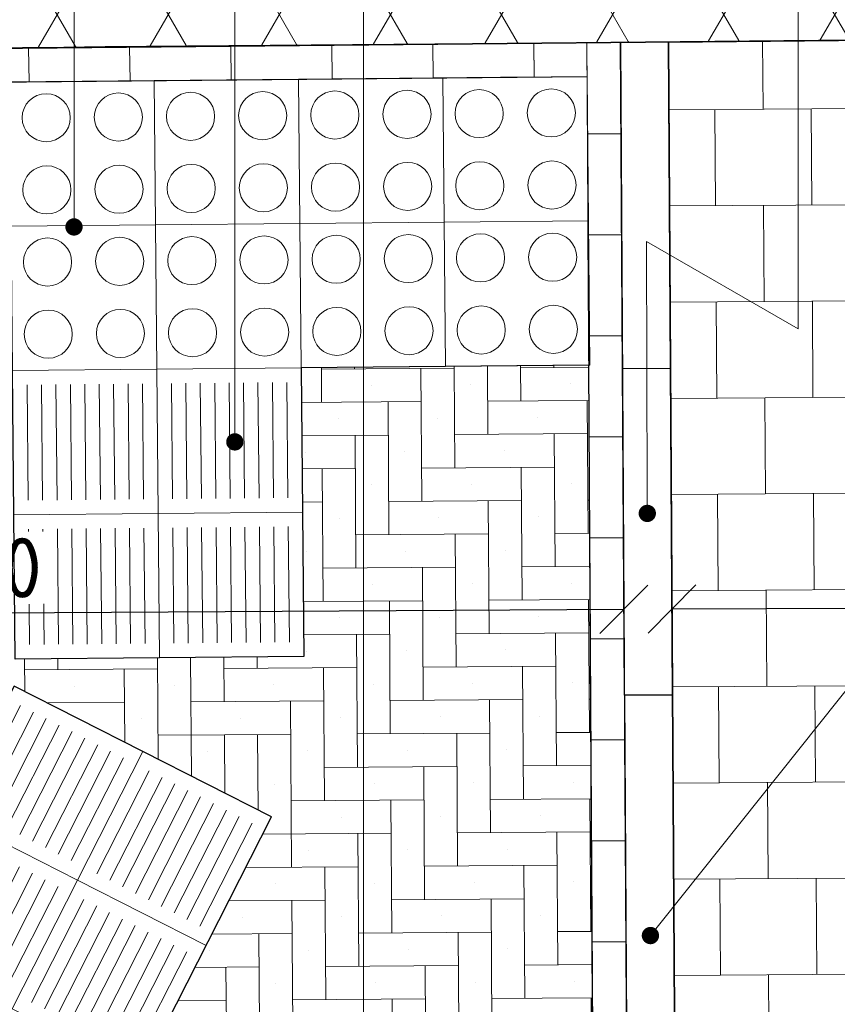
# Model space of a CAD drawing. Header units: metres. Extents: x -890 to 5635, y -951 to 6976.
# Tile 23 of 58: x 29.37 to 31.07, y 16.54 to 18.59. Entities that reach past the tile are written whole.
import ezdxf
from ezdxf import colors
from ezdxf.entities.mleader import LeaderData, LeaderLine
from ezdxf.math import Vec2, Vec3

# ---------------------------------------------------------------- set-up
doc = ezdxf.new("R2010")
doc.units = ezdxf.units.M
for name, color, linetype, lineweight in [('N-WE-VH-KANTOPSLUITING_OPSLUITBAND_100X200-G', 3, 'Continuous', 25), ('N-WE-VH-KANTOPSLUITING_OPSLUITBAND_100X200-S', 150, 'Continuous', 25), ('N-WE-VH-VERHARDING_ASFALT-A', 11, 'Continuous', 13), ('N-WE-VH-VERHARDING_ASFALT-G', 1, 'Continuous', 35), ('N-WE-VH-VERHARDING_BETONSTRAATSTEEN-A', 11, 'Continuous', 13), ('N-WE-VH-VERHARDING_BETONSTRAATSTEEN-G', 253, 'Continuous', 35), ('N-WE-VH-VERHARDING_STRAATBAKSTEEN-A', 11, 'Continuous', 13), ('N-WE-VH-VERHARDING_STRAATBAKSTEEN-V', 253, 'Continuous', 18), ('X-XX-AL-AANPIJLING-T18', 10, 'Continuous', 18)]:
    doc.layers.add(name, color=color, linetype=linetype, lineweight=lineweight)
doc.layers.add('N-WE-VH-VERKEERSTEGEL-S', color=7, linetype='Continuous', lineweight=9, transparency=0.5)
doc.layers.add('TL00_HULPLAAG', color=211, linetype='Continuous', plot=False)
doc.layers.add('TM00_MAATVOERING', color=1, linetype='Continuous')
doc.styles.add('NLCS-ISO', font='NLCS-ISO.ttf')
doc.styles.add('NLCS-ISO-M20-T50', font='NLCS-ISO.ttf', dxfattribs={"height": 0.1})
doc.dimstyles.new('NLCS RODOR-DIM-050', dxfattribs={"dimscale": 0.05, "dimtxt": 2.5, "dimasz": 2, "dimexe": 1.25, "dimexo": 0.625, "dimtad": 1, "dimzin": 1, "dimdsep": 46, "dimtxsty": 'NLCS-ISO', "dimblk": 'OBLIQUE', "dimcen": 0, "dimse1": 1, "dimse2": 1, "dimclrd": 256, "dimclre": 1, "dimclrt": 256, "dimadec": 0, "dimazin": 0, "dimtfac": 1, "dimtmove": 2, "dimatfit": 3, "dimfxl": 1, "dimtfill": 1, "dimtolj": 1, "dimtzin": 0, "dimlwd": -1, "dimlwe": -1, "dimarcsym": 0})

# ---------------------------------------------------------------- blocks, each defined once
blk = doc.blocks.new('SVH-VERKEERSTEGEL_300X300_GELEIDETEGEL')
at = {"flags": 128}
for points in [[(0.12, -0.03), (-0.12, -0.03)], [(0.12, -0.06), (-0.12, -0.06)], [(0.12, -0.09), (-0.12, -0.09)], [(0.12, -0.12), (-0.12, -0.12)], [(0.12, -0.15), (-0.12, -0.15)], [(0.12, -0.18), (-0.12, -0.18)], [(0.12, -0.21), (-0.12, -0.21)], [(0.12, -0.24), (-0.12, -0.24)], [(0.12, -0.27), (-0.12, -0.27)]]:
    blk.add_lwpolyline(points, dxfattribs=at)
blk.add_3dface([(-0.15, -0.3), (0.15, -0.3), (0.15, 0), (-0.15, 0)])
blk = doc.blocks.new('SVH-VERKEERSTEGEL_300X300_NOPPENTEGEL')
for centre in [(-0.075, -0.075), (0.075, -0.075), (-0.075, -0.225), (0.075, -0.225)]:
    blk.add_circle(centre, 0.05)
blk.add_3dface([(-0.15, -0.3), (0.15, -0.3), (0.15, 0), (-0.15, 0)])
blk = doc.blocks.new('SVH-OPSLUITBAND_100X200_L1000_HD-MM')
for p, q in [((0, 100), (1000, 100)), ((0, 0), (0, 100)), ((1000, 0), (1000, 100)), ((0, 0), (1000, 0))]:
    blk.add_line(p, q)
blk = doc.blocks.new('*U21')
for p, q in [((0, 100), (678.6, 100)), ((0, 0), (0, 100)), ((678.6, 0), (678.6, 100)), ((0, 0), (678.6, 0))]:
    blk.add_line(p, q)
blk = doc.blocks.new('_Oblique')
at = {"color": 0, "linetype": 'ByBlock', "lineweight": -2}
blk.add_line((-0.5, -0.5), (0.5, 0.5), dxfattribs=at)
blk = doc.blocks.new('*D35')
at = {"layer": 'Defpoints', "color": 0, "transparency": 16777216}
for p in [(30.723, 17.3643), (32.4221, 17.3731), (32.4221, 17.3731)]:
    blk.add_point(p, dxfattribs=at)
at = {"layer": 'TM00_MAATVOERING', "transparency": 16777216}
blk.add_line((30.723, 17.3643), (32.4221, 17.3731), dxfattribs=at)
at = {"layer": 'TM00_MAATVOERING', "transparency": 16777216, "xscale": 0.1, "yscale": 0.1, "zscale": 0.1}
for p, rotation in [((32.4221, 17.3731), 0.2965076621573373), ((30.723, 17.3643), 180.2965076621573)]:
    blk.add_blockref('_Oblique', p, dxfattribs=dict(at, rotation=rotation))
at = {"layer": 'TM00_MAATVOERING', "transparency": 16777216, "insert": (31.5721, 17.4625), "char_height": 0.125, "attachment_point": 5, "rotation": 0.2965, "style": 'NLCS-ISO', "bg_fill": 3, "box_fill_scale": 1.1, "bg_fill_color": 256, "bg_fill_true_color": 13158600, "bg_fill_transparency": 0}
blk.add_mtext('\\A1;1.70', dxfattribs=at)
blk = doc.blocks.new('*D33')
at = {"layer": 'Defpoints', "color": 0, "transparency": 16777216}
for p in [(30.623, 17.3635), (27.9231, 17.3475), (27.9231, 17.3475)]:
    blk.add_point(p, dxfattribs=at)
at = {"layer": 'TM00_MAATVOERING', "transparency": 16777216}
blk.add_line((30.623, 17.3635), (27.9231, 17.3475), dxfattribs=at)
at = {"layer": 'TM00_MAATVOERING', "transparency": 16777216, "xscale": 0.1, "yscale": 0.1, "zscale": 0.1}
for p, rotation in [((30.623, 17.3635), 0.3402002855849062), ((27.9231, 17.3475), 180.3402002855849)]:
    blk.add_blockref('_Oblique', p, dxfattribs=dict(at, rotation=rotation))
at = {"layer": 'TM00_MAATVOERING', "transparency": 16777216, "insert": (29.2725, 17.4493), "char_height": 0.125, "attachment_point": 5, "rotation": 0.3402, "style": 'NLCS-ISO', "bg_fill": 3, "box_fill_scale": 1.1, "bg_fill_color": 256, "bg_fill_true_color": 13158600, "bg_fill_transparency": 0}
blk.add_mtext('\\A1;2.70', dxfattribs=at)
blk = doc.blocks.new('_Dot')
at = {"color": 0, "linetype": 'ByBlock', "lineweight": -2}
blk.add_line((-0.5, 0), (-1, 0), dxfattribs=at)
at = {"color": 0, "linetype": 'ByBlock', "const_width": 0.5}
blk.add_lwpolyline([(-0.25, 0, 1), (0.25, 0, 1)], format="xyb", close=True, dxfattribs=at)

msp = doc.modelspace()

# ---------------------------------------------------------------- hatches: boundary and pattern name
at = {"layer": 'N-WE-VH-VERHARDING_ASFALT-A'}
h = msp.add_hatch(dxfattribs=at)
h.set_pattern_fill('AVH-ASFALT', color=256, scale=0.2, pattern_type=2)
h.set_pattern_definition([(60, (0, 2), (-0.1732051, 0.1), []), (120, (0, 2), (-0.1732051, -0.1), [])])
edge = h.paths.add_edge_path()
edge.add_line((26.9114, 18.5243), (26.9114, 19.5246))
edge.add_line((26.9114, 19.5246), (33.4011, 19.5246))
edge.add_line((33.4011, 19.5246), (33.4011, 18.5688))
edge.add_arc((14.7043, 1811.6616), 1793.1902, 270.4221574, 270.597411, ccw=False)
edge.add_line((27.9164, 18.52), (26.9114, 18.5243))
at = {"layer": 'N-WE-VH-VERHARDING_BETONSTRAATSTEEN-A'}
h = msp.add_hatch(dxfattribs=at)
h.set_pattern_fill('AVH-TEGEL_200X200_HALFST', color=256, angle=90, pattern_type=2)
h.set_pattern_definition([(90.3728, (32.33547, 14.81253), (-0.1012993, 0.199345), [0.2, -0.2]), (180.373, (32.33547, 14.81253), (0.001301, -0.199996), [])])
edge = h.paths.add_edge_path()
edge.add_line((32.4126, 18.5593), (30.716, 18.5427))
edge.add_line((30.716, 18.5427), (30.73, 16.1856))
edge.add_arc((28.73, 16.1737), 2.0001, -71.0608, 0.3402, ccw=False)
edge.add_line((29.3791, 14.2819), (32.4403, 14.3139))
edge.add_line((32.4403, 14.3139), (32.4126, 18.5593))
h.paths.add_polyline_path([(31.4041, 17.3178), (31.7416, 17.3196), (31.74, 17.6196), (31.4025, 17.6178)], flags=16)
h.paths.add_polyline_path([(30.3358, 14.5929), (32.4357, 14.6138), (32.4403, 14.3133), (30.3388, 14.296)])
h.paths.add_polyline_path([(31.4591, 16.5006), (31.783, 16.5083), (31.7778, 16.7243), (31.4539, 16.7165)], flags=16)

# ---------------------------------------------------------------- linework, layer by layer
at = {"layer": 'N-WE-VH-KANTOPSLUITING_OPSLUITBAND_100X200-G', "flags": 128}
msp.add_lwpolyline([(30.616, 18.5421), (30.63, 16.185)], dxfattribs=at)
at = {"layer": 'N-WE-VH-VERHARDING_ASFALT-G'}
msp.add_lwpolyline([(26.9114, 18.5243, 0.004715), (28.7974, 18.5246), (33.4011, 18.5688)], format="xyb", dxfattribs=at)
at = {"layer": 'N-WE-VH-VERHARDING_BETONSTRAATSTEEN-A'}
for p, q in [((30.546, 18.5415), (30.5471, 18.3521)), ((30.6171, 18.3525), (30.616, 18.5419)), ((30.5471, 18.3521), (30.6171, 18.3525))]:
    msp.add_line(p, q, dxfattribs=at)
for points in [[(29.1765, 18.4582), (29.3865, 18.4605), (29.3857, 18.5305), (29.1757, 18.5282)], [(29.3865, 18.4603), (29.5965, 18.4625), (29.5957, 18.5325), (29.3857, 18.5303)], [(29.5965, 18.4623), (29.8065, 18.4645), (29.8057, 18.5345), (29.5957, 18.5323)], [(29.8065, 18.4643), (30.0164, 18.4665), (30.0157, 18.5365), (29.8057, 18.5343)], [(30.0165, 18.4663), (30.2264, 18.4685), (30.2257, 18.5385), (30.0157, 18.5363)], [(30.2264, 18.4683), (30.4364, 18.4706), (30.4357, 18.5406), (30.2257, 18.5383)], [(30.6184, 18.1425), (30.6171, 18.3525), (30.5471, 18.3521), (30.5484, 18.1421)], [(30.6196, 17.9325), (30.6184, 18.1425), (30.5484, 18.1421), (30.5496, 17.9321)], [(30.6209, 17.7225), (30.6196, 17.9325), (30.5496, 17.9321), (30.5509, 17.7221)], [(30.6221, 17.5125), (30.6209, 17.7225), (30.5509, 17.7221), (30.5521, 17.5121)], [(30.6234, 17.3025), (30.6221, 17.5125), (30.5521, 17.5121), (30.5534, 17.3021)], [(30.6246, 17.0925), (30.6234, 17.3025), (30.5534, 17.3021), (30.5546, 17.0921)], [(30.6259, 16.8825), (30.6246, 17.0925), (30.5546, 17.0921), (30.5559, 16.8821)], [(30.6271, 16.6725), (30.6259, 16.8825), (30.5559, 16.8821), (30.5571, 16.6721)], [(30.6284, 16.4625), (30.6271, 16.6725), (30.5571, 16.6721), (30.5584, 16.4621)]]:
    msp.add_lwpolyline(points, close=True, dxfattribs=at)
msp.add_lwpolyline([(30.546, 18.5415), (30.4357, 18.5403), (30.4364, 18.4703), (30.5464, 18.4715)], dxfattribs=at)
at = {"layer": 'N-WE-VH-VERHARDING_BETONSTRAATSTEEN-G', "flags": 128}
for points in [[(33.4011, 18.5688), (30.716, 18.543), (30.73, 16.1856, -0.322033), (29.3791, 14.2819, -0.001356), (33.4011, 14.3213, -0.001341)], [(33.4011, 18.5688), (30.716, 18.543), (30.73, 16.1856, -0.322033), (29.3791, 14.2819, 0)]]:
    msp.add_lwpolyline(points, format="xyb", dxfattribs=at)
at = {"layer": 'N-WE-VH-VERHARDING_STRAATBAKSTEEN-A', "linetype": 'Continuous'}
for p, q in [((29.9942, 17.8661), (29.9947, 17.794)), ((29.9942, 17.863), (30.2702, 17.8649)), ((30.0632, 17.8668), (30.0632, 17.8634)), ((30.2012, 17.8644), (30.2031, 17.5884)), ((30.2702, 17.8687), (30.2716, 17.6579)), ((30.3392, 17.8694), (30.3402, 17.7274)), ((30.4082, 17.8701), (30.4087, 17.7968)), ((30.4082, 17.8658), (30.55, 17.8668)), ((30.4772, 17.8707), (30.4772, 17.8663)), ((30.5119, 17.8321), (30.5119, 17.8321)), ((30.0979, 17.8292), (30.0979, 17.8292)), ((30.3049, 17.8306), (30.3049, 17.8306)), ((29.9529, 17.7937), (30.2017, 17.7954)), ((30.1327, 17.7949), (30.1346, 17.5189)), ((30.3397, 17.7964), (30.5504, 17.7978)), ((30.5467, 17.7978), (30.5486, 17.5218)), ((30.0294, 17.7597), (30.0294, 17.7597)), ((30.2364, 17.7611), (30.2364, 17.7611)), ((30.4434, 17.7626), (30.4434, 17.7626)), ((30.2712, 17.7269), (30.5472, 17.7288)), ((29.9535, 17.7247), (30.1332, 17.7259)), ((30.0642, 17.7254), (30.0661, 17.4494)), ((30.4782, 17.7283), (30.4801, 17.4523)), ((29.9609, 17.6902), (29.9609, 17.6902)), ((30.1679, 17.6917), (30.1679, 17.6917)), ((30.3749, 17.6931), (30.3749, 17.6931)), ((29.9542, 17.6557), (30.0647, 17.6564)), ((29.9957, 17.656), (29.9976, 17.38)), ((30.2026, 17.6574), (30.4786, 17.6593)), ((30.4096, 17.6588), (30.4116, 17.3829)), ((30.0994, 17.6222), (30.0994, 17.6222)), ((30.3064, 17.6236), (30.3064, 17.6236)), ((30.5134, 17.6251), (30.5134, 17.6251)), ((29.9548, 17.5867), (29.9961, 17.587)), ((30.1341, 17.5879), (30.4101, 17.5898)), ((30.3411, 17.5894), (30.3431, 17.3134)), ((30.5481, 17.5908), (30.5517, 17.5908)), ((30.0309, 17.5527), (30.0309, 17.5527)), ((30.2379, 17.5541), (30.2379, 17.5541)), ((30.4449, 17.5556), (30.4449, 17.5556)), ((30.0656, 17.5184), (30.3416, 17.5204)), ((30.2726, 17.5199), (30.2745, 17.2439)), ((30.4796, 17.5213), (30.5521, 17.5218)), ((29.9624, 17.4832), (29.9624, 17.4832)), ((30.1694, 17.4847), (30.1694, 17.4847)), ((30.3763, 17.4861), (30.3763, 17.4861)), ((29.9971, 17.449), (30.2731, 17.4509)), ((30.2041, 17.4504), (30.206, 17.1744)), ((30.4111, 17.4519), (30.5525, 17.4528)), ((30.1008, 17.4152), (30.1008, 17.4152)), ((30.3078, 17.4166), (30.3078, 17.4166)), ((30.5148, 17.4181), (30.5148, 17.4181)), ((29.9568, 17.3797), (30.2046, 17.3814)), ((30.1356, 17.3809), (30.1375, 17.1049)), ((30.3426, 17.3824), (30.5529, 17.3838)), ((30.5496, 17.3838), (30.5515, 17.1078)), ((30.0323, 17.3457), (30.0323, 17.3457)), ((30.2393, 17.3471), (30.2393, 17.3471)), ((30.4463, 17.3486), (30.4463, 17.3486)), ((29.9575, 17.3107), (30.1361, 17.3119)), ((30.0671, 17.3114), (30.069, 17.0355)), ((30.2741, 17.3129), (30.55, 17.3148)), ((30.4811, 17.3143), (30.483, 17.0383)), ((30.3778, 17.2791), (30.3778, 17.2791)), ((29.3774, 17.2602), (29.3779, 17.1928)), ((29.4464, 17.2609), (29.4466, 17.2381)), ((29.6534, 17.2628), (29.6549, 17.052)), ((29.7224, 17.2635), (29.7241, 17.0168)), ((29.7914, 17.2642), (29.792, 17.1715)), ((29.8604, 17.2648), (29.8605, 17.241)), ((29.9638, 17.2762), (29.9638, 17.2762)), ((30.1708, 17.2777), (30.1708, 17.2777)), ((29.3776, 17.2376), (29.6536, 17.2396)), ((29.5846, 17.2391), (29.5856, 17.0872)), ((29.7915, 17.2405), (30.0675, 17.2424)), ((29.9985, 17.242), (30.0005, 16.966)), ((30.2055, 17.2434), (30.4815, 17.2453)), ((30.4125, 17.2449), (30.4145, 16.9689)), ((29.4813, 17.2039), (29.4813, 17.2039)), ((29.6883, 17.2053), (29.6883, 17.2053)), ((29.8953, 17.2067), (29.8953, 17.2067)), ((30.1023, 17.2082), (30.1023, 17.2082)), ((30.3093, 17.2096), (30.3093, 17.2096)), ((30.5163, 17.2111), (30.5163, 17.2111)), ((30.137, 17.1739), (30.413, 17.1759)), ((30.551, 17.1768), (30.5541, 17.1768)), ((29.4247, 17.169), (29.585, 17.1701)), ((29.723, 17.171), (29.999, 17.173)), ((29.93, 17.1725), (29.9324, 16.8275)), ((30.344, 17.1754), (30.3459, 16.8994)), ((29.6198, 17.1358), (29.6198, 17.1358)), ((29.8268, 17.1373), (29.8268, 17.1373)), ((30.0338, 17.1387), (30.0338, 17.1387)), ((30.2408, 17.1402), (30.2408, 17.1402)), ((30.4478, 17.1416), (30.4478, 17.1416)), ((29.6545, 17.1016), (29.9305, 17.1035)), ((29.7925, 17.1025), (29.7934, 16.9816)), ((29.8615, 17.103), (29.8626, 16.9464)), ((30.0685, 17.1045), (30.3445, 17.1064)), ((30.2755, 17.1059), (30.2774, 16.8299)), ((30.4825, 17.1073), (30.5545, 17.1078)), ((29.7583, 17.0678), (29.7583, 17.0678)), ((29.9652, 17.0692), (29.9652, 17.0692)), ((30.1722, 17.0707), (30.1722, 17.0707)), ((30.3792, 17.0721), (30.3792, 17.0721)), ((30, 17.035), (30.276, 17.0369)), ((30.207, 17.0364), (30.2089, 16.7604)), ((30.414, 17.0379), (30.5549, 17.0388)), ((29.8967, 16.9997), (29.8967, 16.9997)), ((30.1037, 17.0012), (30.1037, 17.0012)), ((30.3107, 17.0026), (30.3107, 17.0026)), ((30.5177, 17.0041), (30.5177, 17.0041)), ((29.9315, 16.9655), (30.2075, 16.9674)), ((30.1385, 16.9669), (30.1404, 16.6909)), ((30.3455, 16.9684), (30.5554, 16.9698)), ((30.5525, 16.9698), (30.5544, 16.6938)), ((30.0352, 16.9317), (30.0352, 16.9317)), ((30.2422, 16.9332), (30.2422, 16.9332)), ((30.4492, 16.9346), (30.4492, 16.9346)), ((29.8723, 16.8961), (30.1389, 16.8979)), ((30.07, 16.8975), (30.0719, 16.6215)), ((30.2769, 16.8989), (30.5529, 16.9008)), ((30.4839, 16.9003), (30.4859, 16.6244)), ((29.9667, 16.8622), (29.9667, 16.8622)), ((30.1737, 16.8637), (30.1737, 16.8637)), ((30.3807, 16.8651), (30.3807, 16.8651)), ((29.8371, 16.8268), (30.0704, 16.8285)), ((30.0014, 16.828), (30.0034, 16.552)), ((30.2084, 16.8294), (30.4844, 16.8313)), ((30.4154, 16.8309), (30.4174, 16.5549)), ((29.8982, 16.7928), (29.8982, 16.7928)), ((30.1052, 16.7942), (30.1052, 16.7942)), ((30.3122, 16.7956), (30.3122, 16.7956)), ((30.5192, 16.7971), (30.5192, 16.7971)), ((29.8019, 16.7576), (30.0019, 16.759)), ((29.9329, 16.7585), (29.9348, 16.4825)), ((30.1399, 16.7599), (30.4159, 16.7619)), ((30.3469, 16.7614), (30.3488, 16.4854)), ((30.5539, 16.7628), (30.5566, 16.7629)), ((30.2437, 16.7262), (30.2437, 16.7262)), ((30.4506, 16.7276), (30.4506, 16.7276)), ((29.8297, 16.7233), (29.8297, 16.7233)), ((30.0367, 16.7247), (30.0367, 16.7247)), ((29.7667, 16.6883), (29.9334, 16.6895)), ((29.8644, 16.689), (29.8663, 16.413)), ((30.0714, 16.6905), (30.3474, 16.6924)), ((30.2784, 16.6919), (30.2803, 16.4159)), ((30.4854, 16.6934), (30.557, 16.6939)), ((29.7611, 16.6538), (29.7611, 16.6538)), ((29.9681, 16.6552), (29.9681, 16.6552)), ((30.1751, 16.6567), (30.1751, 16.6567)), ((30.3821, 16.6581), (30.3821, 16.6581)), ((30.4169, 16.6239), (30.5574, 16.6249)), ((29.7315, 16.6191), (29.8649, 16.62)), ((29.7959, 16.6195), (29.7978, 16.3435)), ((30.0029, 16.621), (30.2789, 16.6229)), ((30.2099, 16.6224), (30.2118, 16.3464)), ((29.8996, 16.5858), (29.8996, 16.5858)), ((30.1066, 16.5872), (30.1066, 16.5872)), ((30.3136, 16.5886), (30.3136, 16.5886)), ((30.5206, 16.5901), (30.5206, 16.5901)), ((29.6963, 16.5498), (29.7964, 16.5505)), ((29.9344, 16.5515), (30.2104, 16.5534)), ((30.1414, 16.5529), (30.1433, 16.277)), ((30.3484, 16.5544), (30.5578, 16.5559)), ((30.5553, 16.5558), (30.5573, 16.2798))]:
    msp.add_line(p, q, dxfattribs=at)
at = {"layer": 'N-WE-VH-VERHARDING_STRAATBAKSTEEN-A', "ltscale": 0.1, "flags": 128}
msp.add_lwpolyline([(30.546, 18.5415), (30.5596, 16.2521)], dxfattribs=at)
msp.add_lwpolyline([(27.9865, 18.4501, 0.002027), (28.7981, 18.4546), (30.5464, 18.4714)], format="xyb", dxfattribs=at)
at = {"layer": 'N-WE-VH-VERHARDING_STRAATBAKSTEEN-V', "flags": 128}
msp.add_lwpolyline([(27.9414, 14.2626), (27.9161, 18.52, 0.002203), (28.7974, 18.5246), (30.616, 18.5421), (30.63, 16.185, -0.414206), (28.7413, 14.2737)], format="xyb", close=True, dxfattribs=at)
at = {"layer": 'TL00_HULPLAAG', "flags": 128}
msp.add_lwpolyline([(26.9114, 18.5243), (26.9114, 19.5246), (33.4011, 19.5246), (33.4011, 18.5688, -0.000765), (27.9164, 18.52)], format="xyb", close=True, dxfattribs=at)
at = {"layer": 'TL00_HULPLAAG', "ltscale": 0.1, "flags": 128}
msp.add_lwpolyline([(27.9165, 18.45, 0.002202), (28.7981, 18.4546), (30.5464, 18.4714)], format="xyb", dxfattribs=at)
at = {"layer": 'TL00_HULPLAAG', "flags": 128}
msp.add_lwpolyline([(29.3557, 17.204), (28.6762, 15.8668), (29.2111, 15.595), (29.8906, 16.9322)], close=True, dxfattribs=at)

# ---------------------------------------------------------------- block references
at = {"layer": 'N-WE-VH-KANTOPSLUITING_OPSLUITBAND_100X200-S', "xscale": 0.001, "yscale": 0.001, "zscale": 0.001}
for name, p, rotation in [('*U21', (30.7201, 17.8641), 90.34020028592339), ('*U21', (30.7241, 17.1856), 90.34020028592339), ('SVH-OPSLUITBAND_100X200_L1000_HD-MM', (30.6241, 17.185), 270.340200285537)]:
    msp.add_blockref(name, p, dxfattribs=dict(at, rotation=rotation))
at = {"layer": 'N-WE-VH-VERKEERSTEGEL-S'}
for name, p, rotation in [('SVH-VERKEERSTEGEL_300X300_NOPPENTEGEL', (29.7965, 18.4643), 0.5458080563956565), ('SVH-VERKEERSTEGEL_300X300_NOPPENTEGEL', (30.0965, 18.4671), 0.5458080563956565), ('SVH-VERKEERSTEGEL_300X300_NOPPENTEGEL', (30.3964, 18.47), 0.5458080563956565), ('SVH-VERKEERSTEGEL_300X300_NOPPENTEGEL', (29.4965, 18.4614), 0.5458080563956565), ('SVH-VERKEERSTEGEL_300X300_NOPPENTEGEL', (29.4993, 18.1614), 0.5458080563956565), ('SVH-VERKEERSTEGEL_300X300_NOPPENTEGEL', (29.7993, 18.1643), 0.5458080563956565), ('SVH-VERKEERSTEGEL_300X300_NOPPENTEGEL', (30.0993, 18.1671), 0.5458080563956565), ('SVH-VERKEERSTEGEL_300X300_NOPPENTEGEL', (30.3993, 18.17), 0.5458080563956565), ('SVH-VERKEERSTEGEL_300X300_GELEIDETEGEL', (29.3536, 17.71), 90.54580805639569), ('SVH-VERKEERSTEGEL_300X300_GELEIDETEGEL', (29.6536, 17.7129), 90.54580805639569), ('SVH-VERKEERSTEGEL_300X300_GELEIDETEGEL', (29.6565, 17.4129), 90.54580805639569), ('SVH-VERKEERSTEGEL_300X300_GELEIDETEGEL', (29.3565, 17.41), 90.54580805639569), ('SVH-VERKEERSTEGEL_300X300_GELEIDETEGEL', (29.2878, 17.0703), 63.06090368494), ('SVH-VERKEERSTEGEL_300X300_GELEIDETEGEL', (29.5552, 16.9344), 63.06090368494), ('SVH-VERKEERSTEGEL_300X300_GELEIDETEGEL', (29.1519, 16.8029), 63.06090368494), ('SVH-VERKEERSTEGEL_300X300_GELEIDETEGEL', (29.4193, 16.667), 63.06090368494)]:
    msp.add_blockref(name, p, dxfattribs=dict(at, rotation=rotation))

# ---------------------------------------------------------------- leaders
at = {"layer": 'X-XX-AL-AANPIJLING-T18'}
ml = msp.add_multileader_mtext('Standard', dxfattribs=at)
ml.set_content('verkeerstegel 300x300 mm, type: noppentegel, kleur: wit', color=2, style='NLCS-ISO-M20-T50')
ml.set_leader_properties(color=256, linetype='ByLayer', lineweight=-1)
ml.set_arrow_properties(name='DOT')
ml.build(insert=Vec2(0, 0))
ml.multileader.update_dxf_attribs({"text_left_attachment_type": 3, "text_right_attachment_type": 5, "dogleg_length": 0.036, "arrow_head_size": 0.036})
ctx = ml.context
ctx.base_point, ctx.char_height, ctx.arrow_head_size, ctx.landing_gap_size, ctx.plane_origin, ctx.plane_x_axis, ctx.plane_y_axis = Vec3(29.48, 20.0606), 0.09, 0.036, 0.045, Vec3(29.48, 18.1586), Vec3(0, 1), Vec3(-1, 0)
ctx.left_attachment, ctx.right_attachment = 3, 5
notes = []
notes.append((ctx, [(0, (1, 1, 0), (29.48, 20.0246), (0, 1), 0.036, [(0, [(29.48, 18.1586)], 0, [])])]))
ctx.mtext.insert, ctx.mtext.text_direction, ctx.mtext.rotation, ctx.mtext.width, ctx.mtext.defined_height, ctx.mtext.flow_direction = Vec3(29.4215, 20.1056), Vec3(0, 1), 1.570796, 3.457424, 0.4365, 5
ml = msp.add_multileader_mtext('Standard', dxfattribs=at)
ml.set_content('verkeerstegel 300x300 mm, type: geleidetegel, kleur: wit', color=2, style='NLCS-ISO-M20-T50')
ml.set_leader_properties(color=256, linetype='ByLayer', lineweight=-1)
ml.set_arrow_properties(name='DOT')
ml.build(insert=Vec2(0, 0))
ml.multileader.update_dxf_attribs({"text_left_attachment_type": 3, "text_right_attachment_type": 5, "dogleg_length": 0.036, "arrow_head_size": 0.036})
ctx = ml.context
ctx.base_point, ctx.char_height, ctx.arrow_head_size, ctx.landing_gap_size, ctx.plane_origin, ctx.plane_x_axis, ctx.plane_y_axis = Vec3(29.8143, 20.0606), 0.09, 0.036, 0.045, Vec3(29.8143, 17.7117), Vec3(0, 1), Vec3(-1, 0)
ctx.left_attachment, ctx.right_attachment = 3, 5
notes.append((ctx, [(0, (1, 1, 0), (29.8143, 20.0246), (0, 1), 0.036, [(0, [(29.8143, 17.7117)], 0, [])])]))
ctx.mtext.insert, ctx.mtext.text_direction, ctx.mtext.rotation, ctx.mtext.flow_direction = Vec3(29.7558, 20.1056), Vec3(0, 1), 1.570796, 5
ml = msp.add_multileader_mtext('Standard', dxfattribs=at)
ml.set_content('enkele strek, straatbakstenen, dikformaat, type: Aurora', color=2, style='NLCS-ISO-M20-T50')
ml.set_leader_properties(color=256, linetype='ByLayer', lineweight=-1)
ml.set_arrow_properties(name='DOT')
ml.build(insert=Vec2(0, 0))
ml.multileader.update_dxf_attribs({"text_left_attachment_type": 3, "text_right_attachment_type": 5, "dogleg_length": 0.036, "arrow_head_size": 0.036})
ctx = ml.context
ctx.base_point, ctx.char_height, ctx.arrow_head_size, ctx.landing_gap_size, ctx.plane_origin, ctx.plane_x_axis, ctx.plane_y_axis = Vec3(29.1418, 20.0606), 0.09, 0.036, 0.045, Vec3(29.1418, 18.4903), Vec3(0, 1), Vec3(-1, 0)
ctx.left_attachment, ctx.right_attachment = 3, 5
notes.append((ctx, [(0, (1, 1, 0), (29.1418, 20.0246), (0, 1), 0.036, [(0, [(29.1418, 18.4903)], 0, [])])]))
ctx.mtext.insert, ctx.mtext.text_direction, ctx.mtext.rotation, ctx.mtext.flow_direction = Vec3(29.0833, 20.1056), Vec3(0, 1), 1.570796, 5
for ctx, leaders in notes:
    for number, flags, end, landing, length, lines in leaders:
        leader = LeaderData()
        leader.index, (leader.has_last_leader_line, leader.has_dogleg_vector, leader.attachment_direction) = number, flags
        leader.last_leader_point, leader.dogleg_vector, leader.dogleg_length = Vec3(end), Vec3(landing), length
        for number, points, colour, breaks in lines:
            line = LeaderLine()
            line.index, line.vertices, line.color, line.breaks = number, Vec3.list(points), colors.encode_raw_color(colour), breaks
            leader.lines.append(line)
        ctx.leaders.append(leader)

# ---------------------------------------------------------------- next in the draw order: dimensions: what is measured, and where the dimension line sits
at = {"layer": 'TM00_MAATVOERING'}
dim = msp.add_aligned_dim(p1=(30.723, 17.3643), p2=(32.4221, 17.3731), distance=0, dimstyle='NLCS RODOR-DIM-050', dxfattribs=at)
dim.commit()
dim.dimension.update_dxf_attribs({"geometry": '*D35', "text_midpoint": (31.5721, 17.4625)})

# ---------------------------------------------------------------- next in the draw order: dimensions: what is measured, and where the dimension line sits
dim = msp.add_aligned_dim(p1=(30.623, 17.3635), p2=(27.9231, 17.3475), distance=0, dimstyle='NLCS RODOR-DIM-050', dxfattribs=at)
dim.commit()
dim.dimension.update_dxf_attribs({"geometry": '*D33', "text_midpoint": (29.2725, 17.4493)})

# ---------------------------------------------------------------- next in the draw order: leaders
at = {"layer": 'X-XX-AL-AANPIJLING-T18'}
ml = msp.add_multileader_mtext('Standard', dxfattribs=at)
ml.set_content('zaagstuk', color=2, style='NLCS-ISO-M20-T50')
ml.set_leader_properties(color=256, linetype='ByLayer', lineweight=-1)
ml.set_arrow_properties(name='DOT')
ml.build(insert=Vec2(0, 0))
ml.multileader.update_dxf_attribs({"text_left_attachment_type": 3, "text_right_attachment_type": 5, "dogleg_length": 0.036, "arrow_head_size": 0.036})
ctx = ml.context
ctx.base_point, ctx.char_height, ctx.arrow_head_size, ctx.landing_gap_size, ctx.plane_origin, ctx.plane_x_axis, ctx.plane_y_axis = Vec3(30.9853, 20.0606), 0.09, 0.036, 0.045, Vec3(31.238, 17.8956), Vec3(0, 1), Vec3(-1, 0)
ctx.left_attachment, ctx.right_attachment = 3, 5
notes = []
notes.append((ctx, [(0, (1, 1, 0), (30.9853, 17.9466), (0, 1), 2.1139, [(1, [(30.6717, 17.563), (30.6703, 18.1285)], 0, [])])]))
ctx.mtext.insert, ctx.mtext.text_direction, ctx.mtext.rotation, ctx.mtext.flow_direction = Vec3(30.9268, 20.1056), Vec3(0, 1), 1.570796, 5
for ctx, leaders in notes:
    for number, flags, end, landing, length, lines in leaders:
        leader = LeaderData()
        leader.index, (leader.has_last_leader_line, leader.has_dogleg_vector, leader.attachment_direction) = number, flags
        leader.last_leader_point, leader.dogleg_vector, leader.dogleg_length = Vec3(end), Vec3(landing), length
        for number, points, colour, breaks in lines:
            line = LeaderLine()
            line.index, line.vertices, line.color, line.breaks = number, Vec3.list(points), colors.encode_raw_color(colour), breaks
            leader.lines.append(line)
        ctx.leaders.append(leader)

# ---------------------------------------------------------------- next in the draw order: linework, layer by layer
msp.add_circle((74.4072, 12.7269), 964.0442)
at = {"layer": 'TL00_HULPLAAG', "flags": 128}
for points in [[(32.4126, 18.5593), (30.716, 18.5427), (30.73, 16.1856, -0.322033), (29.3791, 14.2819), (32.4403, 14.3139), (32.4126, 18.5593)], [(28.7465, 18.4543), (27.9865, 18.4501), (28.0074, 14.9336), (28.6052, 14.9393), (28.5995, 15.5393), (29.1995, 15.545), (29.2052, 14.945), (29.8052, 14.9507), (29.8076, 14.6946, 0.241303), (30.56, 16.1846), (30.55, 17.8714), (29.9522, 17.8657), (29.9579, 17.2657), (29.3579, 17.26), (29.3522, 17.86), (28.7522, 17.8543)]]:
    msp.add_lwpolyline(points, format="xyb", close=True, dxfattribs=at)

# ---------------------------------------------------------------- next in the draw order: leaders
at = {"layer": 'X-XX-AL-AANPIJLING-T18'}
ml = msp.add_multileader_mtext('Standard', dxfattribs=at)
ml.set_content('bochtband 100x200 mm, R=2,00 m, kleur: grijs', color=2, style='NLCS-ISO-M20-T50')
ml.set_leader_properties(color=256, linetype='ByLayer', lineweight=-1)
ml.set_arrow_properties(name='DOT')
ml.build(insert=Vec2(0, 0))
ml.multileader.update_dxf_attribs({"text_left_attachment_type": 3, "text_right_attachment_type": 5, "dogleg_length": 0.036, "arrow_head_size": 0.036})
ctx = ml.context
ctx.base_point, ctx.char_height, ctx.arrow_head_size, ctx.landing_gap_size, ctx.plane_origin, ctx.plane_x_axis, ctx.plane_y_axis = Vec3(30.0817, 20.0606), 0.09, 0.036, 0.045, Vec3(30.0817, 14.7711), Vec3(0, 1), Vec3(-1, 0)
ctx.left_attachment, ctx.right_attachment = 3, 5
notes = []
notes.append((ctx, [(0, (1, 1, 0), (30.0817, 20.0246), (0, 1), 0.036, [(0, [(30.0817, 14.7711)], 0, [])])]))
ctx.mtext.insert, ctx.mtext.text_direction, ctx.mtext.rotation, ctx.mtext.flow_direction = Vec3(30.0232, 20.1056), Vec3(0, 1), 1.570796, 5
ml = msp.add_multileader_mtext('Standard', dxfattribs=at)
ml.set_content('opsluitband 100x200 mm, kleur: grijs', color=2, style='NLCS-ISO-M20-T50')
ml.set_leader_properties(color=256, linetype='ByLayer', lineweight=-1)
ml.set_arrow_properties(name='DOT')
ml.build(insert=Vec2(0, 0))
ml.multileader.update_dxf_attribs({"text_left_attachment_type": 3, "text_right_attachment_type": 5, "dogleg_length": 0.036, "arrow_head_size": 0.036})
ctx = ml.context
ctx.base_point, ctx.char_height, ctx.arrow_head_size, ctx.landing_gap_size, ctx.plane_origin, ctx.plane_x_axis, ctx.plane_y_axis = Vec3(31.1558, 20.0606), 0.09, 0.036, 0.045, Vec3(31.4085, 17.2334), Vec3(0, 1), Vec3(-1, 0)
ctx.left_attachment, ctx.right_attachment = 3, 5
notes.append((ctx, [(0, (1, 1, 0), (31.1558, 17.2845), (0, 1), 2.7761, [(0, [(30.6782, 16.6853)], 0, [])])]))
ctx.mtext.insert, ctx.mtext.text_direction, ctx.mtext.rotation, ctx.mtext.flow_direction = Vec3(31.0973, 20.1056), Vec3(0, 1), 1.570796, 5
for ctx, leaders in notes:
    for number, flags, end, landing, length, lines in leaders:
        leader = LeaderData()
        leader.index, (leader.has_last_leader_line, leader.has_dogleg_vector, leader.attachment_direction) = number, flags
        leader.last_leader_point, leader.dogleg_vector, leader.dogleg_length = Vec3(end), Vec3(landing), length
        for number, points, colour, breaks in lines:
            line = LeaderLine()
            line.index, line.vertices, line.color, line.breaks = number, Vec3.list(points), colors.encode_raw_color(colour), breaks
            leader.lines.append(line)
        ctx.leaders.append(leader)

doc.saveas('drawing.dxf')
